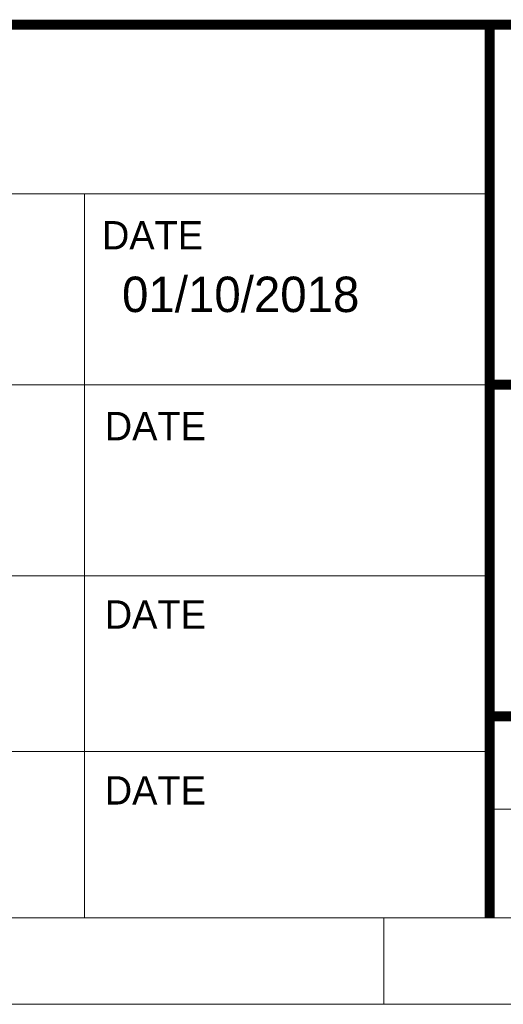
# Model space of a CAD drawing. Header units: inches. Extents: x 0 to 11.5, y 0 to 7.4.
# Tile 3 of 21: x 8.126 to 8.85, y 0 to 1.474. Entities that reach past the tile are written whole.
import ezdxf

# ---------------------------------------------------------------- set-up
doc = ezdxf.new("R2010")
doc.units = ezdxf.units.IN
doc.layers.add('FAB', color=7, linetype='Continuous')
doc.styles.add('ROMANS', font='txt', dxfattribs={"height": 0.08})

msp = doc.modelspace()

# ---------------------------------------------------------------- linework, layer by layer
at = {"layer": 'FAB', "lineweight": 0}
for p, q in [((7.6262, 1.2129), (8.829, 1.2129)), ((8.2234, 1.2129), (8.2234, 0.1294)), ((7.622, 0.9272), (8.8248, 0.9272)), ((7.6262, 0.6415), (8.829, 0.6415)), ((7.6262, 0.3783), (8.829, 0.3783)), ((8.829, 0.2921), (9.4477, 0.2921)), ((8.671, 0.1294), (8.671, 0))]:
    msp.add_line(p, q, dxfattribs=at)
at = {"layer": 'FAB', "lineweight": 0, "const_width": 0.0149}
for points in [[(11.2593, 1.4662), (7.6262, 1.4662), (7.6262, 0.1294)], [(8.829, 0.1294), (8.829, 1.4662)], [(8.829, 0.9272), (11.2593, 0.9272)], [(8.829, 0.431), (11.2593, 0.431)]]:
    msp.add_lwpolyline(points, dxfattribs=at)
at = {"layer": 'FAB', "lineweight": 0}
for points in [[(11.2593, 0.1294), (0.2157, 0.1294)], [(0, 0), (11.475, 0)]]:
    msp.add_lwpolyline(points, dxfattribs=at)

# ---------------------------------------------------------------- texts
at = {"layer": 'FAB', "lineweight": 0, "style": 'ROMANS'}
for s, height, p in [('DATE', 0.04243, (8.2493, 1.1298)), ('01/10/2018', 0.05303, (8.2794, 1.036)), ('DATE', 0.04243, (8.2535, 0.8441)), ('DATE', 0.04243, (8.2535, 0.5622)), ('DATE', 0.04243, (8.2535, 0.299))]:
    msp.add_text(s, height=height, dxfattribs=at).set_placement(p)

doc.saveas('drawing.dxf')
